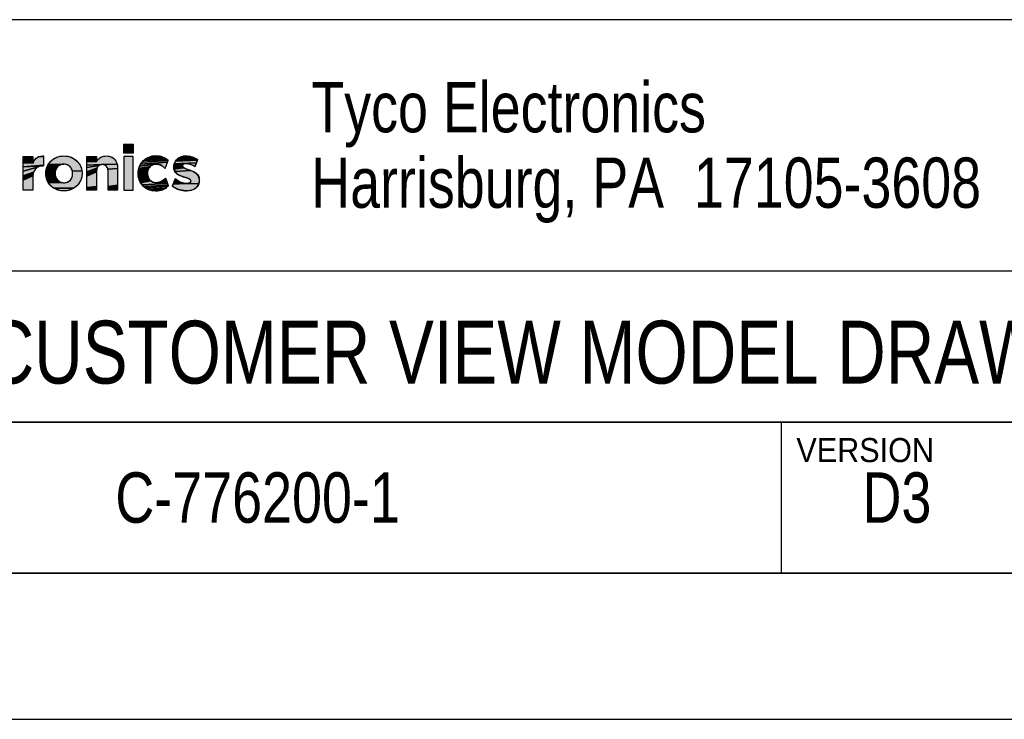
# Model space of a CAD drawing. Extents: x 0 to 420, y 0 to 297.
# Tile 6 of 8: x 305 to 367, y 0 to 44. Entities that reach past the tile are written whole.
import ezdxf
from ezdxf.enums import TextEntityAlignment as Align

# ---------------------------------------------------------------- set-up
doc = ezdxf.new("R2010")
doc.units = 0
doc.header["$LTSCALE"] = 23.1
doc.layers.get('0').update_dxf_attribs({"linetype": 'CONTINUOUS'})
doc.layers.add('DRAFT_ENTITY', color=7, linetype='CONTINUOUS')
doc.styles.get("Standard").update_dxf_attribs({"font": 'txt', "width": 0.95})

# ---------------------------------------------------------------- blocks, each defined once
blk = doc.blocks.new('15988_TYCO_ELEC_HORIZ_BL0', base_point=(298.596, 35.961))
at = {"linetype": 'CONTINUOUS'}
for points in [[(306.754, 35.504), (306.754, 35.443), (306.754, 35.369), (306.754, 35.286), (306.754, 35.201), (306.754, 35.118), (306.754, 35.044), (306.754, 34.983), (305.475, 34.881), (305.475, 35.011), (305.475, 35.131), (306.077, 35.128), (306.077, 35.101), (306.077, 35.091), (306.113, 35.168), (306.152, 35.24), (306.196, 35.306), (306.245, 35.365), (306.299, 35.417), (306.359, 35.462), (306.424, 35.499), (306.754, 35.527)], [(306.077, 35.519), (306.077, 35.509), (306.077, 35.481), (306.077, 35.44), (306.077, 35.39), (305.475, 35.334), (305.475, 35.411), (305.475, 35.443), (305.475, 35.469), (305.475, 35.49), (305.475, 35.506), (305.475, 35.515), (305.475, 35.519), (305.479, 35.519), (305.489, 35.519), (305.506, 35.519), (305.528, 35.519), (305.585, 35.519), (305.656, 35.519), (305.735, 35.519), (305.817, 35.519), (305.896, 35.519), (305.967, 35.519), (306.025, 35.519), (306.047, 35.519), (306.063, 35.519), (306.074, 35.519)], [(306.754, 35.558), (306.754, 35.555), (306.754, 35.544), (306.754, 35.527), (306.424, 35.499), (306.496, 35.527), (306.575, 35.547), (306.661, 35.558)], [(307.943, 35.555), (308.043, 35.559), (308.143, 35.555), (308.24, 35.544), (308.334, 35.526), (308.424, 35.5), (308.51, 35.469), (308.593, 35.431), (308.671, 35.387), (308.745, 35.338), (308.814, 35.283), (308.878, 35.223), (308.937, 35.158), (308.99, 35.089), (309.038, 35.016), (309.079, 34.939), (309.114, 34.858), (309.143, 34.774), (309.165, 34.687), (309.18, 34.597), (308.573, 34.616), (308.559, 34.661), (308.543, 34.704), (308.523, 34.745), (308.5, 34.785), (308.475, 34.822), (308.447, 34.857), (308.416, 34.889), (308.383, 34.919), (308.347, 34.946), (308.309, 34.97), (308.268, 34.99), (308.226, 35.008), (308.181, 35.021), (308.134, 35.032), (308.086, 35.038), (308.035, 35.04), (307.042, 35.01), (307.09, 35.084), (307.144, 35.154), (307.203, 35.219), (307.268, 35.279), (307.337, 35.335), (307.412, 35.385), (307.49, 35.429), (307.573, 35.468), (307.66, 35.5), (307.751, 35.525), (307.845, 35.544)], [(310.713, 35.559), (310.83, 35.552), (310.938, 35.531), (311.036, 35.497), (311.124, 35.45), (311.202, 35.391), (311.269, 35.319), (311.325, 35.237), (311.37, 35.143), (311.403, 35.04), (310.423, 35.01), (309.489, 34.969), (309.489, 35.09), (309.489, 35.2), (310.092, 35.218), (310.101, 35.23), (310.139, 35.277), (310.18, 35.322), (310.224, 35.365), (310.27, 35.406), (310.32, 35.442), (310.374, 35.475), (310.432, 35.504), (310.495, 35.527), (310.562, 35.544), (310.635, 35.555)], [(310.092, 35.517), (310.092, 35.504), (310.092, 35.481), (309.489, 35.446), (309.489, 35.492), (309.489, 35.516), (309.49, 35.519), (309.497, 35.519), (309.529, 35.519), (309.58, 35.519), (309.646, 35.519), (309.721, 35.519), (309.801, 35.519), (309.88, 35.519), (309.953, 35.519), (310.016, 35.519), (310.062, 35.519), (310.078, 35.519), (310.088, 35.519)], [(310.092, 35.45), (310.092, 35.413), (310.092, 35.374), (309.489, 35.298), (309.489, 35.381), (309.489, 35.446), (310.092, 35.481)], [(314.363, 35.451), (314.425, 35.418), (313.195, 35.366), (313.326, 35.443), (314.298, 35.48)], [(314.155, 35.525), (314.228, 35.504), (314.298, 35.48), (313.326, 35.443), (313.471, 35.502), (313.548, 35.524), (314.077, 35.54)], [(313.793, 35.558), (313.836, 35.559), (313.86, 35.559), (313.906, 35.557), (313.994, 35.551), (314.077, 35.54), (313.548, 35.524), (313.627, 35.541), (313.709, 35.552)], [(316.255, 35.451), (316.319, 35.425), (315.215, 35.379), (315.296, 35.434), (316.189, 35.474)], [(316.123, 35.494), (316.189, 35.474), (315.296, 35.434), (315.386, 35.478), (316.056, 35.512)], [(315.921, 35.536), (315.988, 35.525), (316.056, 35.512), (315.386, 35.478), (315.483, 35.512), (315.588, 35.534), (315.854, 35.543)], [(315.697, 35.545), (315.754, 35.547), (315.787, 35.546), (315.854, 35.543), (315.588, 35.534)], [(306.077, 35.334), (306.077, 35.276), (306.077, 35.219), (305.475, 35.131), (305.475, 35.239), (305.475, 35.334), (306.077, 35.39)], [(306.722, 34.929), (305.475, 34.881), (306.754, 34.983), (306.754, 34.96), (306.754, 34.943), (306.754, 34.932), (306.754, 34.929), (306.754, 34.929), (306.752, 34.929), (306.748, 34.929), (306.745, 34.929), (306.741, 34.929), (306.736, 34.929), (306.732, 34.929), (306.728, 34.929), (306.725, 34.929), (306.723, 34.929)], [(306.52, 34.904), (306.432, 34.874), (305.475, 34.602), (305.475, 34.881), (306.722, 34.929), (306.617, 34.923)], [(306.17, 34.629), (306.13, 34.536), (305.475, 34.313), (305.475, 34.602), (306.432, 34.874), (306.352, 34.832), (306.281, 34.777), (306.221, 34.709)], [(307.572, 34.788), (307.551, 34.749), (306.914, 34.679), (306.936, 34.767), (307.597, 34.825)], [(307.624, 34.859), (307.597, 34.825), (306.936, 34.767), (306.965, 34.851), (307.686, 34.921), (307.653, 34.891)], [(307.721, 34.947), (307.686, 34.921), (306.965, 34.851), (307.001, 34.932), (307.841, 35.008), (307.799, 34.991), (307.759, 34.971)], [(307.886, 35.022), (307.841, 35.008), (307.001, 34.932), (307.042, 35.01), (308.035, 35.04), (307.983, 35.038), (307.934, 35.032)], [(310.092, 35.334), (310.092, 35.296), (309.489, 35.2), (309.489, 35.298), (310.092, 35.374)], [(310.092, 35.218), (309.489, 35.2), (310.092, 35.296), (310.092, 35.263), (310.092, 35.238), (310.092, 35.222), (310.092, 35.219)], [(310.315, 34.986), (310.268, 34.964), (309.489, 34.839), (309.489, 34.969), (310.423, 35.01), (310.367, 35.001)], [(310.158, 34.856), (310.132, 34.806), (309.489, 34.563), (309.489, 34.839), (310.268, 34.964), (310.226, 34.934), (310.189, 34.898)], [(310.483, 35.012), (310.423, 35.01), (311.403, 35.04), (311.425, 34.926), (311.434, 34.803), (311.435, 34.771), (310.82, 34.719), (310.804, 34.779), (310.783, 34.832), (310.756, 34.878), (310.724, 34.917), (310.686, 34.95), (310.642, 34.976), (310.594, 34.995), (310.541, 35.007)], [(313.402, 34.778), (313.368, 34.71), (312.734, 34.609), (312.765, 34.762), (313.494, 34.893), (313.444, 34.839)], [(313.55, 34.94), (313.494, 34.893), (312.765, 34.762), (312.817, 34.907), (313.832, 35.04), (313.754, 35.029), (313.681, 35.008), (313.613, 34.978)], [(313.903, 35.042), (313.832, 35.04), (312.817, 34.907), (312.886, 35.041), (314.572, 35.158), (314.549, 35.097), (314.524, 35.031), (314.499, 34.964), (314.476, 34.902), (314.455, 34.847), (314.439, 34.805), (314.429, 34.778), (314.427, 34.773), (314.427, 34.772), (314.418, 34.783), (314.38, 34.825), (314.34, 34.865), (314.297, 34.902), (314.251, 34.935), (314.202, 34.965), (314.149, 34.99), (314.093, 35.011), (314.034, 35.027), (313.971, 35.037)], [(314.592, 35.21), (314.572, 35.158), (312.886, 35.041), (312.973, 35.163), (314.615, 35.27), (314.607, 35.249)], [(314.616, 35.273), (314.615, 35.27), (312.973, 35.163), (313.076, 35.272), (314.538, 35.341), (314.591, 35.296)], [(314.483, 35.381), (314.538, 35.341), (313.076, 35.272), (313.195, 35.366), (314.425, 35.418)], [(315.52, 34.933), (315.526, 34.897), (315.544, 34.865), (314.979, 34.821), (314.977, 34.87), (314.978, 34.898), (315.521, 34.944)], [(315.524, 34.966), (315.521, 34.944), (314.978, 34.898), (314.982, 34.954), (315.595, 35.052), (315.574, 35.039), (315.556, 35.023), (315.542, 35.006), (315.531, 34.987)], [(315.572, 34.836), (315.61, 34.81), (314.991, 34.732), (314.979, 34.821), (315.544, 34.865)], [(315.619, 35.064), (315.595, 35.052), (314.982, 34.954), (315.002, 35.059), (315.714, 35.083), (315.679, 35.079), (315.647, 35.073)], [(316.453, 35.247), (316.433, 35.193), (316.411, 35.134), (315.002, 35.059), (315.036, 35.154), (315.084, 35.239), (316.47, 35.291)], [(315.752, 35.083), (315.714, 35.083), (315.002, 35.059), (316.411, 35.134), (316.388, 35.074), (316.366, 35.016), (316.347, 34.965), (316.331, 34.923), (316.32, 34.895), (316.316, 34.885), (316.261, 34.917), (316.205, 34.946), (316.15, 34.973), (316.095, 34.997), (316.041, 35.019), (315.989, 35.037), (315.938, 35.053), (315.889, 35.065), (315.841, 35.075), (315.796, 35.081)], [(316.482, 35.323), (316.47, 35.291), (315.084, 35.239), (315.144, 35.314), (316.443, 35.364), (316.473, 35.347), (316.488, 35.338), (316.488, 35.338)], [(316.382, 35.396), (316.443, 35.364), (315.144, 35.314), (315.215, 35.379), (316.319, 35.425)], [(306.101, 34.43), (306.083, 34.312), (305.475, 34.034), (305.475, 34.313), (306.13, 34.536)], [(306.077, 34.037), (306.077, 33.944), (306.077, 33.841), (306.077, 33.735), (306.077, 33.631), (306.077, 33.539), (306.077, 33.499), (306.077, 33.464), (306.077, 33.436), (306.077, 33.414), (306.077, 33.401), (306.077, 33.396), (306.074, 33.396), (306.063, 33.396), (306.047, 33.396), (306.025, 33.396), (305.967, 33.396), (305.896, 33.396), (305.817, 33.396), (305.735, 33.396), (305.656, 33.396), (305.585, 33.396), (305.528, 33.396), (305.506, 33.396), (305.489, 33.396), (305.479, 33.396), (305.475, 33.396), (305.475, 33.399), (305.475, 33.409), (305.475, 33.424), (305.475, 33.445), (305.475, 33.472), (305.475, 33.504), (305.475, 33.581), (305.475, 33.675), (305.475, 33.783), (305.475, 33.904), (305.475, 34.034), (306.083, 34.312), (306.077, 34.18), (306.077, 34.175), (306.077, 34.162), (306.077, 34.14), (306.077, 34.112), (306.077, 34.077)], [(307.504, 34.622), (307.495, 34.576), (306.892, 34.497), (306.899, 34.589), (307.517, 34.666)], [(307.488, 34.53), (307.485, 34.482), (306.892, 34.403), (306.892, 34.497), (307.495, 34.576)], [(307.485, 34.433), (307.489, 34.384), (306.899, 34.31), (306.892, 34.403), (307.485, 34.482)], [(307.532, 34.709), (307.517, 34.666), (306.899, 34.589), (306.914, 34.679), (307.551, 34.749)], [(307.495, 34.337), (307.506, 34.291), (306.914, 34.22), (306.899, 34.31), (307.489, 34.384)], [(307.519, 34.246), (307.536, 34.203), (306.936, 34.133), (306.914, 34.22), (307.506, 34.291)], [(307.555, 34.162), (307.578, 34.123), (306.965, 34.049), (306.936, 34.133), (307.536, 34.203)], [(308.583, 34.57), (308.573, 34.616), (309.18, 34.597), (309.187, 34.504), (309.187, 34.411), (309.18, 34.318), (309.165, 34.228), (309.143, 34.141), (309.114, 34.056), (309.078, 33.975), (309.036, 33.897), (308.988, 33.823), (308.935, 33.753), (308.876, 33.688), (308.811, 33.628), (308.741, 33.572), (308.667, 33.522), (307.408, 33.52), (307.334, 33.569), (307.265, 33.624), (307.201, 33.684), (307.142, 33.749), (307.089, 33.818), (307.041, 33.891), (307.898, 33.886), (307.944, 33.875), (307.993, 33.869), (308.043, 33.867), (308.095, 33.869), (308.145, 33.875), (308.192, 33.885), (308.237, 33.899), (308.28, 33.916), (308.32, 33.936), (308.358, 33.96), (308.393, 33.986), (308.425, 34.016), (308.455, 34.048), (308.482, 34.082), (308.506, 34.119), (308.528, 34.158), (308.546, 34.198), (308.562, 34.241), (308.574, 34.285), (308.584, 34.331), (308.59, 34.377), (308.593, 34.425), (308.593, 34.474), (308.59, 34.523)], [(310.092, 34.573), (310.092, 34.554), (309.489, 34.281), (309.489, 34.563), (310.132, 34.806), (310.113, 34.75), (310.099, 34.687), (310.093, 34.617), (310.092, 34.58)], [(310.092, 34.308), (310.092, 34.163), (310.092, 34.008), (310.092, 33.851), (310.092, 33.703), (310.092, 33.635), (309.489, 33.573), (309.489, 33.664), (309.489, 33.768), (309.489, 33.884), (309.489, 34.01), (309.489, 34.281), (310.092, 34.554), (310.092, 34.523), (310.092, 34.481), (310.092, 34.431), (310.092, 34.372)], [(311.435, 34.723), (311.435, 34.681), (311.435, 34.628), (311.435, 34.564), (311.435, 34.493), (311.435, 34.414), (311.435, 34.242), (311.435, 34.06), (311.435, 33.88), (311.435, 33.712), (310.832, 33.635), (310.832, 33.775), (310.832, 33.929), (310.832, 34.086), (310.832, 34.237), (310.832, 34.372), (310.832, 34.431), (310.832, 34.481), (310.832, 34.523), (310.832, 34.554), (310.832, 34.573), (310.832, 34.58), (310.829, 34.653), (310.82, 34.719), (311.435, 34.771), (311.435, 34.769), (311.435, 34.753)], [(313.342, 34.638), (313.325, 34.56), (312.723, 34.45), (312.734, 34.609), (313.368, 34.71)], [(313.317, 34.479), (313.32, 34.393), (312.734, 34.29), (312.723, 34.45), (313.325, 34.56)], [(313.334, 34.31), (313.357, 34.231), (312.766, 34.138), (312.734, 34.29), (313.32, 34.393)], [(313.39, 34.158), (313.431, 34.092), (312.817, 33.994), (312.766, 34.138), (313.357, 34.231)], [(315.767, 34.742), (315.898, 34.698), (316.039, 34.651), (315.047, 34.583), (315.014, 34.653), (314.991, 34.732), (315.61, 34.81), (315.656, 34.786), (315.709, 34.764)], [(316.181, 34.594), (316.315, 34.523), (316.377, 34.481), (316.433, 34.434), (316.482, 34.38), (316.524, 34.32), (316.557, 34.253), (316.58, 34.178), (316.592, 34.095), (316.594, 34.049), (316.593, 34.018), (316.581, 33.901), (316.553, 33.795), (315.852, 33.826), (315.891, 33.831), (315.925, 33.839), (315.955, 33.849), (315.981, 33.862), (316.003, 33.878), (316.02, 33.895), (316.034, 33.915), (316.044, 33.937), (316.049, 33.961), (316.051, 33.986), (316.045, 34.024), (316.027, 34.056), (315.999, 34.085), (315.961, 34.11), (315.916, 34.133), (315.863, 34.154), (315.74, 34.193), (315.603, 34.233), (315.461, 34.28), (315.321, 34.34), (315.256, 34.376), (315.194, 34.418), (315.139, 34.466), (315.089, 34.521), (315.047, 34.583), (316.039, 34.651)], [(307.632, 34.05), (307.662, 34.018), (307, 33.968), (306.965, 34.049), (307.578, 34.123), (307.603, 34.085)], [(307.696, 33.988), (307.732, 33.961), (307.041, 33.891), (307, 33.968), (307.662, 34.018)], [(307.853, 33.899), (307.898, 33.886), (307.041, 33.891), (307.732, 33.961), (307.77, 33.937), (307.81, 33.917)], [(310.092, 33.574), (310.092, 33.519), (310.092, 33.473), (310.092, 33.436), (309.489, 33.408), (309.489, 33.443), (309.489, 33.499), (309.489, 33.573), (310.092, 33.635)], [(311.435, 33.637), (311.435, 33.569), (311.435, 33.511), (311.435, 33.463), (311.435, 33.427), (311.435, 33.404), (311.435, 33.396), (311.431, 33.396), (311.421, 33.396), (311.405, 33.396), (311.359, 33.396), (311.296, 33.396), (311.223, 33.396), (311.144, 33.396), (311.064, 33.396), (310.989, 33.396), (310.923, 33.396), (310.872, 33.396), (310.84, 33.396), (310.833, 33.396), (310.832, 33.398), (310.832, 33.411), (310.832, 33.436), (310.832, 33.473), (310.832, 33.519), (310.832, 33.574), (310.832, 33.635), (311.435, 33.712)], [(313.48, 34.032), (313.536, 33.98), (312.887, 33.861), (312.817, 33.994), (313.431, 34.092)], [(313.893, 33.868), (314.584, 33.815), (312.974, 33.739), (312.887, 33.861), (313.536, 33.98), (313.599, 33.937), (313.666, 33.904), (313.739, 33.881), (313.816, 33.869)], [(314.605, 33.76), (314.621, 33.715), (313.077, 33.631), (312.974, 33.739), (314.584, 33.815)], [(314.593, 33.633), (314.59, 33.63), (313.194, 33.538), (313.077, 33.631), (314.621, 33.715), (314.632, 33.685), (314.636, 33.674), (314.635, 33.673), (314.634, 33.672), (314.633, 33.671), (314.632, 33.67), (314.631, 33.669), (314.63, 33.668), (314.629, 33.667), (314.628, 33.666), (314.627, 33.665), (314.626, 33.664), (314.625, 33.663), (314.622, 33.661), (314.619, 33.657), (314.616, 33.654), (314.613, 33.651), (314.61, 33.648), (314.606, 33.645), (314.603, 33.642), (314.6, 33.639), (314.597, 33.636)], [(314.512, 33.564), (314.459, 33.525), (313.325, 33.462), (313.194, 33.538), (314.59, 33.63), (314.588, 33.628), (314.564, 33.606)], [(314.447, 34.152), (314.455, 34.161), (314.455, 34.161), (314.461, 34.145), (314.474, 34.111), (314.491, 34.063), (314.513, 34.005), (314.536, 33.942), (314.561, 33.877), (314.584, 33.815), (313.893, 33.868), (313.965, 33.875), (314.033, 33.889), (314.097, 33.908), (314.158, 33.932), (314.214, 33.96), (314.267, 33.991), (314.315, 34.025), (314.358, 34.06), (314.398, 34.097), (314.432, 34.134)], [(315.809, 33.824), (315.852, 33.826), (316.553, 33.795), (316.511, 33.702), (316.456, 33.62), (316.388, 33.55), (316.309, 33.491), (316.22, 33.443), (316.122, 33.407), (316.015, 33.381), (315.902, 33.365), (315.782, 33.36), (315.702, 33.362), (315.623, 33.368), (315.543, 33.378), (315.463, 33.393), (315.384, 33.412), (315.304, 33.437), (315.225, 33.466), (315.147, 33.502), (315.07, 33.543), (314.993, 33.591), (314.917, 33.645), (314.898, 33.66), (314.898, 33.66), (314.9, 33.666), (314.909, 33.689), (314.924, 33.727), (314.942, 33.776), (315.698, 33.83), (315.757, 33.825)], [(315.636, 33.84), (315.698, 33.83), (314.942, 33.776), (314.963, 33.833), (315.504, 33.873), (315.571, 33.854)], [(315.436, 33.896), (315.504, 33.873), (314.963, 33.833), (314.986, 33.892), (315.367, 33.924)], [(315.298, 33.957), (315.367, 33.924), (314.986, 33.892), (315.008, 33.951), (315.23, 33.995)], [(315.06, 34.088), (315.067, 34.107), (315.068, 34.11), (315.099, 34.084), (315.163, 34.037), (315.23, 33.995), (315.008, 33.951), (315.029, 34.006), (315.047, 34.053)], [(308.667, 33.522), (308.588, 33.478), (308.505, 33.44), (308.418, 33.408), (308.327, 33.382), (308.233, 33.363), (308.136, 33.352), (308.035, 33.348), (307.936, 33.352), (307.839, 33.363), (307.745, 33.382), (307.655, 33.407), (307.568, 33.438), (307.486, 33.476), (307.408, 33.52)], [(310.092, 33.411), (310.092, 33.398), (310.091, 33.396), (310.084, 33.396), (310.071, 33.396), (310.029, 33.396), (309.97, 33.396), (309.899, 33.396), (309.821, 33.396), (309.741, 33.396), (309.664, 33.396), (309.595, 33.396), (309.54, 33.396), (309.503, 33.396), (309.493, 33.396), (309.489, 33.396), (309.489, 33.399), (309.489, 33.408), (310.092, 33.436)], [(314.402, 33.489), (314.343, 33.457), (313.468, 33.404), (313.325, 33.462), (314.459, 33.525)], [(314.28, 33.429), (314.213, 33.404), (313.622, 33.366), (313.468, 33.404), (314.343, 33.457)], [(314.065, 33.368), (313.984, 33.356), (313.897, 33.35), (313.851, 33.348), (313.828, 33.348), (313.786, 33.349), (313.703, 33.355), (313.622, 33.366), (314.213, 33.404), (314.141, 33.384)]]:
    blk.add_hatch(color=2, dxfattribs=at).paths.add_polyline_path(points)
at = {"color": 2, "linetype": 'CONTINUOUS'}
for p, q in [((312.434, 36.288), (311.8, 36.288)), ((311.8, 36.288), (311.8, 35.753)), ((312.434, 35.753), (312.434, 36.288)), ((311.8, 35.753), (312.434, 35.753)), ((312.418, 35.519), (311.816, 35.519)), ((311.816, 35.519), (311.816, 33.396)), ((312.418, 33.396), (312.418, 35.519)), ((311.816, 33.396), (312.418, 33.396))]:
    blk.add_line(p, q, dxfattribs=at)
for points in [[(306.754, 35.504), (306.754, 35.443), (306.754, 35.369), (306.754, 35.286), (306.754, 35.201), (306.754, 35.118), (306.754, 35.044), (306.754, 34.983), (305.475, 34.881), (305.475, 35.011), (305.475, 35.131), (306.077, 35.128), (306.077, 35.101), (306.077, 35.091), (306.113, 35.168), (306.152, 35.24), (306.196, 35.306), (306.245, 35.365), (306.299, 35.417), (306.359, 35.462), (306.424, 35.499), (306.754, 35.527), (306.754, 35.504)], [(306.077, 35.519), (306.077, 35.509), (306.077, 35.481), (306.077, 35.44), (306.077, 35.39), (305.475, 35.334), (305.475, 35.411), (305.475, 35.443), (305.475, 35.469), (305.475, 35.49), (305.475, 35.506), (305.475, 35.515), (305.475, 35.519), (305.479, 35.519), (305.489, 35.519), (305.506, 35.519), (305.528, 35.519), (305.585, 35.519), (305.656, 35.519), (305.735, 35.519), (305.817, 35.519), (305.896, 35.519), (305.967, 35.519), (306.025, 35.519), (306.047, 35.519), (306.063, 35.519), (306.074, 35.519), (306.077, 35.519)], [(306.754, 35.558), (306.754, 35.555), (306.754, 35.544), (306.754, 35.527), (306.424, 35.499), (306.496, 35.527), (306.575, 35.547), (306.661, 35.558), (306.754, 35.558)], [(307.943, 35.555), (308.043, 35.559), (308.143, 35.555), (308.24, 35.544), (308.334, 35.526), (308.424, 35.5), (308.51, 35.469), (308.593, 35.431), (308.671, 35.387), (308.745, 35.338), (308.814, 35.283), (308.878, 35.223), (308.937, 35.158), (308.99, 35.089), (309.038, 35.016), (309.079, 34.939), (309.114, 34.858), (309.143, 34.774), (309.165, 34.687), (309.18, 34.597), (308.573, 34.616), (308.559, 34.661), (308.543, 34.704), (308.523, 34.745), (308.5, 34.785), (308.475, 34.822), (308.447, 34.857), (308.416, 34.889), (308.383, 34.919), (308.347, 34.946), (308.309, 34.97), (308.268, 34.99), (308.226, 35.008), (308.181, 35.021), (308.134, 35.032), (308.086, 35.038), (308.035, 35.04), (307.042, 35.01), (307.09, 35.084), (307.144, 35.154), (307.203, 35.219), (307.268, 35.279), (307.337, 35.335), (307.412, 35.385), (307.49, 35.429), (307.573, 35.468), (307.66, 35.5), (307.751, 35.525), (307.845, 35.544), (307.943, 35.555)], [(310.713, 35.559), (310.83, 35.552), (310.938, 35.531), (311.036, 35.497), (311.124, 35.45), (311.202, 35.391), (311.269, 35.319), (311.325, 35.237), (311.37, 35.143), (311.403, 35.04), (310.423, 35.01), (309.489, 34.969), (309.489, 35.09), (309.489, 35.2), (310.092, 35.218), (310.101, 35.23), (310.139, 35.277), (310.18, 35.322), (310.224, 35.365), (310.27, 35.406), (310.32, 35.442), (310.374, 35.475), (310.432, 35.504), (310.495, 35.527), (310.562, 35.544), (310.635, 35.555), (310.713, 35.559)], [(310.092, 35.517), (310.092, 35.504), (310.092, 35.481), (309.489, 35.446), (309.489, 35.492), (309.489, 35.516), (309.49, 35.519), (309.497, 35.519), (309.529, 35.519), (309.58, 35.519), (309.646, 35.519), (309.721, 35.519), (309.801, 35.519), (309.88, 35.519), (309.953, 35.519), (310.016, 35.519), (310.062, 35.519), (310.078, 35.519), (310.088, 35.519), (310.092, 35.517)], [(310.092, 35.45), (310.092, 35.413), (310.092, 35.374), (309.489, 35.298), (309.489, 35.381), (309.489, 35.446), (310.092, 35.481), (310.092, 35.45)], [(314.363, 35.451), (314.425, 35.418), (313.195, 35.366), (313.326, 35.443), (314.298, 35.48), (314.363, 35.451)], [(314.155, 35.525), (314.228, 35.504), (314.298, 35.48), (313.326, 35.443), (313.471, 35.502), (313.548, 35.524), (314.077, 35.54), (314.155, 35.525)], [(313.793, 35.558), (313.836, 35.559), (313.86, 35.559), (313.906, 35.557), (313.994, 35.551), (314.077, 35.54), (313.548, 35.524), (313.627, 35.541), (313.709, 35.552), (313.793, 35.558)], [(316.255, 35.451), (316.319, 35.425), (315.215, 35.379), (315.296, 35.434), (316.189, 35.474), (316.255, 35.451)], [(316.123, 35.494), (316.189, 35.474), (315.296, 35.434), (315.386, 35.478), (316.056, 35.512), (316.123, 35.494)], [(315.921, 35.536), (315.988, 35.525), (316.056, 35.512), (315.386, 35.478), (315.483, 35.512), (315.588, 35.534), (315.854, 35.543), (315.921, 35.536)], [(315.697, 35.545), (315.754, 35.547), (315.787, 35.546), (315.854, 35.543), (315.588, 35.534), (315.697, 35.545)], [(306.077, 35.334), (306.077, 35.276), (306.077, 35.219), (305.475, 35.131), (305.475, 35.239), (305.475, 35.334), (306.077, 35.39), (306.077, 35.334)], [(306.722, 34.929), (305.475, 34.881), (306.754, 34.983), (306.754, 34.96), (306.754, 34.943), (306.754, 34.932), (306.754, 34.929), (306.754, 34.929), (306.752, 34.929), (306.748, 34.929), (306.745, 34.929), (306.741, 34.929), (306.736, 34.929), (306.732, 34.929), (306.728, 34.929), (306.725, 34.929), (306.723, 34.929), (306.722, 34.929)], [(306.52, 34.904), (306.432, 34.874), (305.475, 34.602), (305.475, 34.881), (306.722, 34.929), (306.617, 34.923), (306.52, 34.904)], [(306.17, 34.629), (306.13, 34.536), (305.475, 34.313), (305.475, 34.602), (306.432, 34.874), (306.352, 34.832), (306.281, 34.777), (306.221, 34.709), (306.17, 34.629)], [(307.572, 34.788), (307.551, 34.749), (306.914, 34.679), (306.936, 34.767), (307.597, 34.825), (307.572, 34.788)], [(307.624, 34.859), (307.597, 34.825), (306.936, 34.767), (306.965, 34.851), (307.686, 34.921), (307.653, 34.891), (307.624, 34.859)], [(307.721, 34.947), (307.686, 34.921), (306.965, 34.851), (307.001, 34.932), (307.841, 35.008), (307.799, 34.991), (307.759, 34.971), (307.721, 34.947)], [(307.886, 35.022), (307.841, 35.008), (307.001, 34.932), (307.042, 35.01), (308.035, 35.04), (307.983, 35.038), (307.934, 35.032), (307.886, 35.022)], [(310.092, 35.334), (310.092, 35.296), (309.489, 35.2), (309.489, 35.298), (310.092, 35.374), (310.092, 35.334)], [(310.092, 35.218), (309.489, 35.2), (310.092, 35.296), (310.092, 35.263), (310.092, 35.238), (310.092, 35.222), (310.092, 35.219), (310.092, 35.218)], [(310.315, 34.986), (310.268, 34.964), (309.489, 34.839), (309.489, 34.969), (310.423, 35.01), (310.367, 35.001), (310.315, 34.986)], [(310.158, 34.856), (310.132, 34.806), (309.489, 34.563), (309.489, 34.839), (310.268, 34.964), (310.226, 34.934), (310.189, 34.898), (310.158, 34.856)], [(310.483, 35.012), (310.423, 35.01), (311.403, 35.04), (311.425, 34.926), (311.434, 34.803), (311.435, 34.771), (310.82, 34.719), (310.804, 34.779), (310.783, 34.832), (310.756, 34.878), (310.724, 34.917), (310.686, 34.95), (310.642, 34.976), (310.594, 34.995), (310.541, 35.007), (310.483, 35.012)], [(313.402, 34.778), (313.368, 34.71), (312.734, 34.609), (312.765, 34.762), (313.494, 34.893), (313.444, 34.839), (313.402, 34.778)], [(313.55, 34.94), (313.494, 34.893), (312.765, 34.762), (312.817, 34.907), (313.832, 35.04), (313.754, 35.029), (313.681, 35.008), (313.613, 34.978), (313.55, 34.94)], [(313.903, 35.042), (313.832, 35.04), (312.817, 34.907), (312.886, 35.041), (314.572, 35.158), (314.549, 35.097), (314.524, 35.031), (314.499, 34.964), (314.476, 34.902), (314.455, 34.847), (314.439, 34.805), (314.429, 34.778), (314.427, 34.773), (314.427, 34.772), (314.418, 34.783), (314.38, 34.825), (314.34, 34.865), (314.297, 34.902), (314.251, 34.935), (314.202, 34.965), (314.149, 34.99), (314.093, 35.011), (314.034, 35.027), (313.971, 35.037), (313.903, 35.042)], [(314.592, 35.21), (314.572, 35.158), (312.886, 35.041), (312.973, 35.163), (314.615, 35.27), (314.607, 35.249), (314.592, 35.21)], [(314.616, 35.273), (314.615, 35.27), (312.973, 35.163), (313.076, 35.272), (314.538, 35.341), (314.591, 35.296), (314.616, 35.273)], [(314.483, 35.381), (314.538, 35.341), (313.076, 35.272), (313.195, 35.366), (314.425, 35.418), (314.483, 35.381)], [(315.52, 34.933), (315.526, 34.897), (315.544, 34.865), (314.979, 34.821), (314.977, 34.87), (314.978, 34.898), (315.521, 34.944), (315.52, 34.933)], [(315.524, 34.966), (315.521, 34.944), (314.978, 34.898), (314.982, 34.954), (315.595, 35.052), (315.574, 35.039), (315.556, 35.023), (315.542, 35.006), (315.531, 34.987), (315.524, 34.966)], [(315.572, 34.836), (315.61, 34.81), (314.991, 34.732), (314.979, 34.821), (315.544, 34.865), (315.572, 34.836)], [(315.619, 35.064), (315.595, 35.052), (314.982, 34.954), (315.002, 35.059), (315.714, 35.083), (315.679, 35.079), (315.647, 35.073), (315.619, 35.064)], [(316.453, 35.247), (316.433, 35.193), (316.411, 35.134), (315.002, 35.059), (315.036, 35.154), (315.084, 35.239), (316.47, 35.291), (316.453, 35.247)], [(315.752, 35.083), (315.714, 35.083), (315.002, 35.059), (316.411, 35.134), (316.388, 35.074), (316.366, 35.016), (316.347, 34.965), (316.331, 34.923), (316.32, 34.895), (316.316, 34.885), (316.261, 34.917), (316.205, 34.946), (316.15, 34.973), (316.095, 34.997), (316.041, 35.019), (315.989, 35.037), (315.938, 35.053), (315.889, 35.065), (315.841, 35.075), (315.796, 35.081), (315.752, 35.083)], [(316.482, 35.323), (316.47, 35.291), (315.084, 35.239), (315.144, 35.314), (316.443, 35.364), (316.473, 35.347), (316.488, 35.338), (316.488, 35.338), (316.482, 35.323)], [(316.382, 35.396), (316.443, 35.364), (315.144, 35.314), (315.215, 35.379), (316.319, 35.425), (316.382, 35.396)], [(306.101, 34.43), (306.083, 34.312), (305.475, 34.034), (305.475, 34.313), (306.13, 34.536), (306.101, 34.43)], [(306.077, 34.037), (306.077, 33.944), (306.077, 33.841), (306.077, 33.735), (306.077, 33.631), (306.077, 33.539), (306.077, 33.499), (306.077, 33.464), (306.077, 33.436), (306.077, 33.414), (306.077, 33.401), (306.077, 33.396), (306.074, 33.396), (306.063, 33.396), (306.047, 33.396), (306.025, 33.396), (305.967, 33.396), (305.896, 33.396), (305.817, 33.396), (305.735, 33.396), (305.656, 33.396), (305.585, 33.396), (305.528, 33.396), (305.506, 33.396), (305.489, 33.396), (305.479, 33.396), (305.475, 33.396), (305.475, 33.399), (305.475, 33.409), (305.475, 33.424), (305.475, 33.445), (305.475, 33.472), (305.475, 33.504), (305.475, 33.581), (305.475, 33.675), (305.475, 33.783), (305.475, 33.904), (305.475, 34.034), (306.083, 34.312), (306.077, 34.18), (306.077, 34.175), (306.077, 34.162), (306.077, 34.14), (306.077, 34.112), (306.077, 34.077), (306.077, 34.037)], [(307.504, 34.622), (307.495, 34.576), (306.892, 34.497), (306.899, 34.589), (307.517, 34.666), (307.504, 34.622)], [(307.488, 34.53), (307.485, 34.482), (306.892, 34.403), (306.892, 34.497), (307.495, 34.576), (307.488, 34.53)], [(307.485, 34.433), (307.489, 34.384), (306.899, 34.31), (306.892, 34.403), (307.485, 34.482), (307.485, 34.433)], [(307.532, 34.709), (307.517, 34.666), (306.899, 34.589), (306.914, 34.679), (307.551, 34.749), (307.532, 34.709)], [(307.495, 34.337), (307.506, 34.291), (306.914, 34.22), (306.899, 34.31), (307.489, 34.384), (307.495, 34.337)], [(307.519, 34.246), (307.536, 34.203), (306.936, 34.133), (306.914, 34.22), (307.506, 34.291), (307.519, 34.246)], [(307.555, 34.162), (307.578, 34.123), (306.965, 34.049), (306.936, 34.133), (307.536, 34.203), (307.555, 34.162)], [(308.583, 34.57), (308.573, 34.616), (309.18, 34.597), (309.187, 34.504), (309.187, 34.411), (309.18, 34.318), (309.165, 34.228), (309.143, 34.141), (309.114, 34.056), (309.078, 33.975), (309.036, 33.897), (308.988, 33.823), (308.935, 33.753), (308.876, 33.688), (308.811, 33.628), (308.741, 33.572), (308.667, 33.522), (307.408, 33.52), (307.334, 33.569), (307.265, 33.624), (307.201, 33.684), (307.142, 33.749), (307.089, 33.818), (307.041, 33.891), (307.898, 33.886), (307.944, 33.875), (307.993, 33.869), (308.043, 33.867), (308.095, 33.869), (308.145, 33.875), (308.192, 33.885), (308.237, 33.899), (308.28, 33.916), (308.32, 33.936), (308.358, 33.96), (308.393, 33.986), (308.425, 34.016), (308.455, 34.048), (308.482, 34.082), (308.506, 34.119), (308.528, 34.158), (308.546, 34.198), (308.562, 34.241), (308.574, 34.285), (308.584, 34.331), (308.59, 34.377), (308.593, 34.425), (308.593, 34.474), (308.59, 34.523), (308.583, 34.57)], [(310.092, 34.573), (310.092, 34.554), (309.489, 34.281), (309.489, 34.563), (310.132, 34.806), (310.113, 34.75), (310.099, 34.687), (310.093, 34.617), (310.092, 34.58), (310.092, 34.573)], [(310.092, 34.308), (310.092, 34.163), (310.092, 34.008), (310.092, 33.851), (310.092, 33.703), (310.092, 33.635), (309.489, 33.573), (309.489, 33.664), (309.489, 33.768), (309.489, 33.884), (309.489, 34.01), (309.489, 34.281), (310.092, 34.554), (310.092, 34.523), (310.092, 34.481), (310.092, 34.431), (310.092, 34.372), (310.092, 34.308)], [(311.435, 34.723), (311.435, 34.681), (311.435, 34.628), (311.435, 34.564), (311.435, 34.493), (311.435, 34.414), (311.435, 34.242), (311.435, 34.06), (311.435, 33.88), (311.435, 33.712), (310.832, 33.635), (310.832, 33.775), (310.832, 33.929), (310.832, 34.086), (310.832, 34.237), (310.832, 34.372), (310.832, 34.431), (310.832, 34.481), (310.832, 34.523), (310.832, 34.554), (310.832, 34.573), (310.832, 34.58), (310.829, 34.653), (310.82, 34.719), (311.435, 34.771), (311.435, 34.769), (311.435, 34.753), (311.435, 34.723)], [(313.342, 34.638), (313.325, 34.56), (312.723, 34.45), (312.734, 34.609), (313.368, 34.71), (313.342, 34.638)], [(313.317, 34.479), (313.32, 34.393), (312.734, 34.29), (312.723, 34.45), (313.325, 34.56), (313.317, 34.479)], [(313.334, 34.31), (313.357, 34.231), (312.766, 34.138), (312.734, 34.29), (313.32, 34.393), (313.334, 34.31)], [(313.39, 34.158), (313.431, 34.092), (312.817, 33.994), (312.766, 34.138), (313.357, 34.231), (313.39, 34.158)], [(315.767, 34.742), (315.898, 34.698), (316.039, 34.651), (315.047, 34.583), (315.014, 34.653), (314.991, 34.732), (315.61, 34.81), (315.656, 34.786), (315.709, 34.764), (315.767, 34.742)], [(316.181, 34.594), (316.315, 34.523), (316.377, 34.481), (316.433, 34.434), (316.482, 34.38), (316.524, 34.32), (316.557, 34.253), (316.58, 34.178), (316.592, 34.095), (316.594, 34.049), (316.593, 34.018), (316.581, 33.901), (316.553, 33.795), (315.852, 33.826), (315.891, 33.831), (315.925, 33.839), (315.955, 33.849), (315.981, 33.862), (316.003, 33.878), (316.02, 33.895), (316.034, 33.915), (316.044, 33.937), (316.049, 33.961), (316.051, 33.986), (316.045, 34.024), (316.027, 34.056), (315.999, 34.085), (315.961, 34.11), (315.916, 34.133), (315.863, 34.154), (315.74, 34.193), (315.603, 34.233), (315.461, 34.28), (315.321, 34.34), (315.256, 34.376), (315.194, 34.418), (315.139, 34.466), (315.089, 34.521), (315.047, 34.583), (316.039, 34.651), (316.181, 34.594)], [(307.632, 34.05), (307.662, 34.018), (307, 33.968), (306.965, 34.049), (307.578, 34.123), (307.603, 34.085), (307.632, 34.05)], [(307.696, 33.988), (307.732, 33.961), (307.041, 33.891), (307, 33.968), (307.662, 34.018), (307.696, 33.988)], [(307.853, 33.899), (307.898, 33.886), (307.041, 33.891), (307.732, 33.961), (307.77, 33.937), (307.81, 33.917), (307.853, 33.899)], [(310.092, 33.574), (310.092, 33.519), (310.092, 33.473), (310.092, 33.436), (309.489, 33.408), (309.489, 33.443), (309.489, 33.499), (309.489, 33.573), (310.092, 33.635), (310.092, 33.574)], [(311.435, 33.637), (311.435, 33.569), (311.435, 33.511), (311.435, 33.463), (311.435, 33.427), (311.435, 33.404), (311.435, 33.396), (311.431, 33.396), (311.421, 33.396), (311.405, 33.396), (311.359, 33.396), (311.296, 33.396), (311.223, 33.396), (311.144, 33.396), (311.064, 33.396), (310.989, 33.396), (310.923, 33.396), (310.872, 33.396), (310.84, 33.396), (310.833, 33.396), (310.832, 33.398), (310.832, 33.411), (310.832, 33.436), (310.832, 33.473), (310.832, 33.519), (310.832, 33.574), (310.832, 33.635), (311.435, 33.712), (311.435, 33.637)], [(313.48, 34.032), (313.536, 33.98), (312.887, 33.861), (312.817, 33.994), (313.431, 34.092), (313.48, 34.032)], [(313.893, 33.868), (314.584, 33.815), (312.974, 33.739), (312.887, 33.861), (313.536, 33.98), (313.599, 33.937), (313.666, 33.904), (313.739, 33.881), (313.816, 33.869), (313.893, 33.868)], [(314.605, 33.76), (314.621, 33.715), (313.077, 33.631), (312.974, 33.739), (314.584, 33.815), (314.605, 33.76)], [(314.593, 33.633), (314.59, 33.63), (313.194, 33.538), (313.077, 33.631), (314.621, 33.715), (314.632, 33.685), (314.636, 33.674), (314.635, 33.673), (314.634, 33.672), (314.633, 33.671), (314.632, 33.67), (314.631, 33.669), (314.63, 33.668), (314.629, 33.667), (314.628, 33.666), (314.627, 33.665), (314.626, 33.664), (314.625, 33.663), (314.622, 33.661), (314.619, 33.657), (314.616, 33.654), (314.613, 33.651), (314.61, 33.648), (314.606, 33.645), (314.603, 33.642), (314.6, 33.639), (314.597, 33.636), (314.593, 33.633)], [(314.512, 33.564), (314.459, 33.525), (313.325, 33.462), (313.194, 33.538), (314.59, 33.63), (314.588, 33.628), (314.564, 33.606), (314.512, 33.564)], [(314.447, 34.152), (314.455, 34.161), (314.455, 34.161), (314.461, 34.145), (314.474, 34.111), (314.491, 34.063), (314.513, 34.005), (314.536, 33.942), (314.561, 33.877), (314.584, 33.815), (313.893, 33.868), (313.965, 33.875), (314.033, 33.889), (314.097, 33.908), (314.158, 33.932), (314.214, 33.96), (314.267, 33.991), (314.315, 34.025), (314.358, 34.06), (314.398, 34.097), (314.432, 34.134), (314.447, 34.152)], [(315.809, 33.824), (315.852, 33.826), (316.553, 33.795), (316.511, 33.702), (316.456, 33.62), (316.388, 33.55), (316.309, 33.491), (316.22, 33.443), (316.122, 33.407), (316.015, 33.381), (315.902, 33.365), (315.782, 33.36), (315.702, 33.362), (315.623, 33.368), (315.543, 33.378), (315.463, 33.393), (315.384, 33.412), (315.304, 33.437), (315.225, 33.466), (315.147, 33.502), (315.07, 33.543), (314.993, 33.591), (314.917, 33.645), (314.898, 33.66), (314.898, 33.66), (314.9, 33.666), (314.909, 33.689), (314.924, 33.727), (314.942, 33.776), (315.698, 33.83), (315.757, 33.825), (315.809, 33.824)], [(315.636, 33.84), (315.698, 33.83), (314.942, 33.776), (314.963, 33.833), (315.504, 33.873), (315.571, 33.854), (315.636, 33.84)], [(315.436, 33.896), (315.504, 33.873), (314.963, 33.833), (314.986, 33.892), (315.367, 33.924), (315.436, 33.896)], [(315.298, 33.957), (315.367, 33.924), (314.986, 33.892), (315.008, 33.951), (315.23, 33.995), (315.298, 33.957)], [(315.06, 34.088), (315.067, 34.107), (315.068, 34.11), (315.099, 34.084), (315.163, 34.037), (315.23, 33.995), (315.008, 33.951), (315.029, 34.006), (315.047, 34.053), (315.06, 34.088)], [(308.667, 33.522), (308.588, 33.478), (308.505, 33.44), (308.418, 33.408), (308.327, 33.382), (308.233, 33.363), (308.136, 33.352), (308.035, 33.348), (307.936, 33.352), (307.839, 33.363), (307.745, 33.382), (307.655, 33.407), (307.568, 33.438), (307.486, 33.476), (307.408, 33.52), (308.667, 33.522)], [(310.092, 33.411), (310.092, 33.398), (310.091, 33.396), (310.084, 33.396), (310.071, 33.396), (310.029, 33.396), (309.97, 33.396), (309.899, 33.396), (309.821, 33.396), (309.741, 33.396), (309.664, 33.396), (309.595, 33.396), (309.54, 33.396), (309.503, 33.396), (309.493, 33.396), (309.489, 33.396), (309.489, 33.399), (309.489, 33.408), (310.092, 33.436), (310.092, 33.411)], [(314.402, 33.489), (314.343, 33.457), (313.468, 33.404), (313.325, 33.462), (314.459, 33.525), (314.402, 33.489)], [(314.28, 33.429), (314.213, 33.404), (313.622, 33.366), (313.468, 33.404), (314.343, 33.457), (314.28, 33.429)], [(314.065, 33.368), (313.984, 33.356), (313.897, 33.35), (313.851, 33.348), (313.828, 33.348), (313.786, 33.349), (313.703, 33.355), (313.622, 33.366), (314.213, 33.404), (314.141, 33.384), (314.065, 33.368)]]:
    blk.add_lwpolyline(points, dxfattribs=at)
for points, knots in [([(306.077, 35.091), (306.077, 35.091), (306.077, 35.519), (306.077, 35.519), (306.077, 35.519), (305.475, 35.519), (305.475, 35.519), (305.475, 35.519), (305.475, 33.396), (305.475, 33.396), (305.475, 33.396), (306.077, 33.396), (306.077, 33.396), (306.077, 33.396), (306.077, 34.18), (306.077, 34.18), (306.077, 34.687), (306.323, 34.929), (306.722, 34.929), (306.722, 34.929), (306.754, 34.929), (306.754, 34.929), (306.754, 34.929), (306.754, 35.558), (306.754, 35.558), (306.398, 35.574), (306.2, 35.384), (306.077, 35.091)], [0, 0, 0, 0, 1, 1, 1, 2, 2, 2, 3, 3, 3, 4, 4, 4, 5, 5, 5, 6, 6, 6, 7, 7, 7, 8, 8, 8, 9, 9, 9, 9]), ([(308.043, 35.559), (307.382, 35.559), (306.891, 35.064), (306.891, 34.45), (306.891, 33.836), (307.378, 33.348), (308.035, 33.348), (308.697, 33.348), (309.188, 33.843), (309.188, 34.458), (309.188, 35.072), (308.701, 35.559), (308.043, 35.559)], [0, 0, 0, 0, 1, 1, 1, 2, 2, 2, 3, 3, 3, 4, 4, 4, 4]), ([(310.713, 35.559), (310.408, 35.559), (310.23, 35.396), (310.092, 35.218), (310.092, 35.218), (310.092, 35.519), (310.092, 35.519), (310.092, 35.519), (309.489, 35.519), (309.489, 35.519), (309.489, 35.519), (309.489, 33.396), (309.489, 33.396), (309.489, 33.396), (310.092, 33.396), (310.092, 33.396), (310.092, 33.396), (310.092, 34.58), (310.092, 34.58), (310.092, 34.866), (310.238, 35.012), (310.468, 35.012), (310.698, 35.012), (310.832, 34.866), (310.832, 34.58), (310.832, 34.58), (310.832, 33.396), (310.832, 33.396), (310.832, 33.396), (311.435, 33.396), (311.435, 33.396), (311.435, 33.396), (311.435, 34.771), (311.435, 34.771), (311.435, 35.258), (311.169, 35.559), (310.713, 35.559)], [0, 0, 0, 0, 1, 1, 1, 2, 2, 2, 3, 3, 3, 4, 4, 4, 5, 5, 5, 6, 6, 6, 7, 7, 7, 8, 8, 8, 9, 9, 9, 10, 10, 10, 11, 11, 11, 12, 12, 12, 12]), ([(314.636, 33.674), (314.633, 33.67), (314.629, 33.666), (314.625, 33.663), (314.613, 33.651), (314.601, 33.639), (314.588, 33.628), (314.404, 33.46), (314.181, 33.348), (313.828, 33.348), (313.191, 33.348), (312.723, 33.839), (312.723, 34.45), (312.723, 35.06), (313.187, 35.559), (313.836, 35.559), (314.192, 35.559), (314.429, 35.452), (314.616, 35.273), (314.616, 35.273), (314.427, 34.772), (314.427, 34.772), (314.292, 34.937), (314.108, 35.059), (313.832, 35.04), (313.532, 35.019), (313.317, 34.774), (313.317, 34.458), (313.317, 34.129), (313.555, 33.867), (313.856, 33.867), (314.137, 33.867), (314.348, 34.026), (314.455, 34.161), (314.455, 34.161), (314.636, 33.674), (314.636, 33.674)], [0, 0, 0, 0, 1, 1, 1, 2, 2, 2, 3, 3, 3, 4, 4, 4, 5, 5, 5, 6, 6, 6, 7, 7, 7, 8, 8, 8, 9, 9, 9, 10, 10, 10, 11, 11, 11, 12, 12, 12, 12]), ([(316.316, 34.885), (316.107, 35.008), (315.897, 35.083), (315.742, 35.083), (315.596, 35.083), (315.52, 35.02), (315.52, 34.933), (315.52, 34.648), (316.594, 34.743), (316.594, 34.049), (316.594, 33.574), (316.241, 33.36), (315.782, 33.36), (315.485, 33.36), (315.179, 33.438), (314.898, 33.66), (314.898, 33.66), (315.068, 34.11), (315.068, 34.11), (315.298, 33.914), (315.599, 33.824), (315.797, 33.824), (315.972, 33.824), (316.051, 33.887), (316.051, 33.986), (316.051, 34.287), (314.977, 34.125), (314.977, 34.87), (314.977, 35.305), (315.326, 35.547), (315.754, 35.547), (316.001, 35.547), (316.268, 35.47), (316.488, 35.338), (316.488, 35.338), (316.316, 34.885), (316.316, 34.885)], [0, 0, 0, 0, 1, 1, 1, 2, 2, 2, 3, 3, 3, 4, 4, 4, 5, 5, 5, 6, 6, 6, 7, 7, 7, 8, 8, 8, 9, 9, 9, 10, 10, 10, 11, 11, 11, 12, 12, 12, 12]), ([(308.043, 33.867), (307.71, 33.867), (307.485, 34.137), (307.485, 34.458), (307.485, 34.774), (307.691, 35.04), (308.035, 35.04), (308.368, 35.04), (308.594, 34.771), (308.594, 34.45), (308.594, 34.133), (308.388, 33.867), (308.043, 33.867)], [0, 0, 0, 0, 1, 1, 1, 2, 2, 2, 3, 3, 3, 4, 4, 4, 4])]:
    blk.add_open_spline(points, degree=3, knots=knots, dxfattribs=at)
for points in [[(311.8, 35.753), (311.8, 36.288), (312.434, 35.753), (312.434, 36.288)], [(311.816, 33.396), (311.816, 35.519), (312.418, 33.396), (312.418, 35.519)], [(306.077, 35.169), (306.077, 35.128), (306.077, 35.219), (305.475, 35.131)]]:
    blk.add_solid(points, dxfattribs=at)

msp = doc.modelspace()

# ---------------------------------------------------------------- linework, layer by layer
at = {"color": 7, "linetype": 'CONTINUOUS'}
for p, q in [((409.209, 44.159), (273.439, 44.159)), ((409.209, 18.759), (273.439, 18.759)), ((353.334, 18.759), (353.334, 9.234)), ((409.209, 9.234), (17.784, 9.234)), ((0, 0), (420, 0))]:
    msp.add_line(p, q, dxfattribs=at)
at = {"color": 2, "linetype": 'CONTINUOUS'}
for p, q in [((287.209, 18.759), (409.209, 18.759)), ((353.334, 18.759), (353.334, 9.234)), ((287.209, 9.234), (409.209, 9.234))]:
    msp.add_line(p, q, dxfattribs=at)
at = {"layer": 'DRAFT_ENTITY', "color": 7, "linetype": 'CONTINUOUS'}
msp.add_line((409.209, 28.285), (273.439, 28.285), dxfattribs=at)

# ---------------------------------------------------------------- block references
at = {"color": 2, "linetype": 'CONTINUOUS'}
msp.add_blockref('15988_TYCO_ELEC_HORIZ_BL0', (298.596, 35.961), dxfattribs=at)

# ---------------------------------------------------------------- texts
for s, height, width, p in [('Tyco Electronics', 3.175, 0.8, (323.668, 37.048)), ('Harrisburg, PA  17105-3608', 3.175, 0.8, (323.668, 32.285)), ('VERSION', 1.52, 0.95, (354.296, 16.233))]:
    msp.add_text(s, height=height, dxfattribs=dict(at, width=width)).set_placement(p)
at = {"color": 2, "linetype": 'CONTINUOUS', "width": 0.8}
for s, height, p in [('CUSTOMER VIEW MODEL DRAWING', 3.968, (340.245, 21.192)), ('C-776200-1', 3.18, (320.272, 12.407)), ('D3', 3.18, (360.647, 12.407))]:
    msp.add_text(s, height=height, dxfattribs=at).set_placement(p, align=Align.CENTER)

doc.saveas('drawing.dxf')
